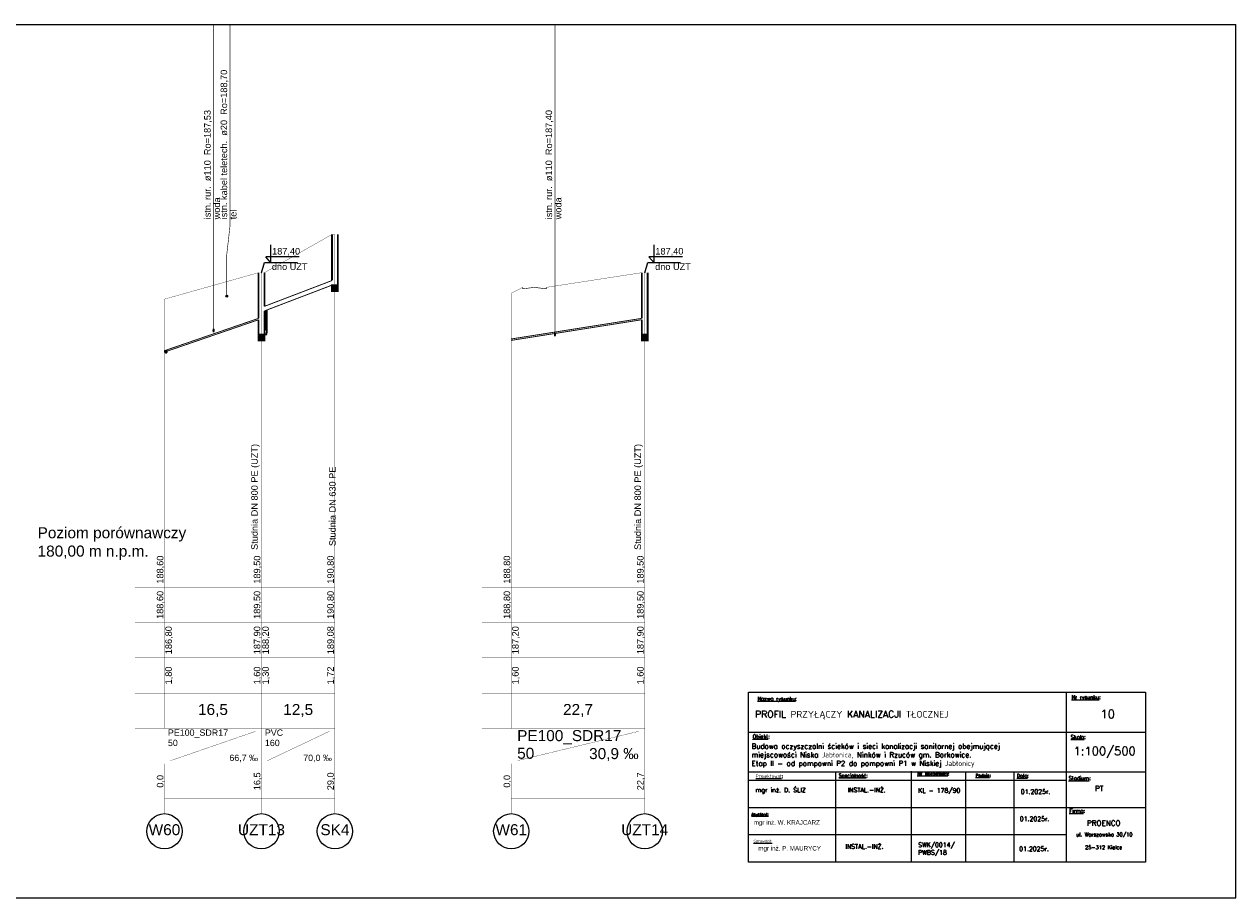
# Model space of a CAD drawing. Header units: inches. Extents: x -156 to 1086, y -12 to 33.
# Tile 24 of 30: x 636 to 677, y -12 to 18. Entities that reach past the tile are written whole.
import ezdxf
from ezdxf.lldxf.tags import DXFTag

# ---------------------------------------------------------------- set-up
doc = ezdxf.new("R2010")
doc.units = ezdxf.units.IN
doc.header["$MEASUREMENT"] = 0
doc.set_wipeout_variables(frame=1)
doc.linetypes.add('GDE', pattern=[0])
doc.layers.add('EDZPD_L_0', color=3, linetype='GDE', lineweight=18)
doc.layers.add('TABELKI', color=7, linetype='Continuous', lineweight=25)
for name, color, linetype, true_color in [('IS_Kolizje', 7, 'SOLID', 0x000000), ('IS_Kolizje_-_opisy', 7, 'SOLID', 0x000000), ('IS_Sieci_na_profilu', 7, 'SOLID', 0x000000), ('IS_Tabelka_profilu', 7, 'SOLID', 0x000000), ('IS_Tabelka_profilu_-_opisy', 7, 'SOLID', 0x000000), ('IS_Teren_proj', 7, 'SOLID', 0x000000)]:
    doc.layers.add(name, color=color, linetype=linetype, true_color=true_color)
tags = doc.linetypes.add('DOT', pattern=[5, 0, -5]).pattern_tags.tags
tags[6:7] = [DXFTag(74, 4), DXFTag(75, 0), DXFTag(340, '0'), DXFTag(46, 0.0), DXFTag(50, 0.0), DXFTag(44, 0.0), DXFTag(45, 0.0)]
tags[4:5] = [DXFTag(74, 4), DXFTag(75, 0), DXFTag(340, '0'), DXFTag(46, 0.0), DXFTag(50, 0.0), DXFTag(44, 0.0), DXFTag(45, 0.0)]
tags = doc.linetypes.add('SOLID', pattern=[10, 10, 0]).pattern_tags.tags
tags[6:7] = [DXFTag(74, 4), DXFTag(75, 0), DXFTag(340, '0'), DXFTag(46, 0.0), DXFTag(50, 0.0), DXFTag(44, 0.0), DXFTag(45, 0.0)]
tags[4:5] = [DXFTag(74, 4), DXFTag(75, 0), DXFTag(340, '0'), DXFTag(46, 0.0), DXFTag(50, 0.0), DXFTag(44, 0.0), DXFTag(45, 0.0)]
pattern_1 = [(37.5, (0, 0), (-0.00062993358, 0.0192682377), [0, -0.0152, 0, -0.017, 0, -0.01625]), (7.5, (0, 0), (0.0176977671, 0.0282214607), [0, -0.0082, 0, -0.0137, 0, -0.00525]), (-32.5, (-0.0123, 0), (0.0311414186, 5.659054e-05), [0, -0.005, 0, -0.018, 0, -0.0235]), (-42.5, (-0.0123, 0), (0.030061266, 0.0087767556), [0, -0.0025, 0, -0.0118, 0, -0.0135])]

msp = doc.modelspace()

# ---------------------------------------------------------------- hatches: boundary and pattern name
at = {"layer": 'IS_Kolizje', "ltscale": 0.01}
h = msp.add_hatch(color=256, dxfattribs=at)
edge = h.paths.add_edge_path()
edge.add_ellipse((642.493, 8.7), major_axis=(0.03, 0), ratio=1, start_angle=0, end_angle=360)
h = msp.add_hatch(color=256, dxfattribs=at)
edge = h.paths.add_edge_path()
edge.add_ellipse((642.046, 7.535), major_axis=(0, 0.055), ratio=0.2, start_angle=0, end_angle=360)
h = msp.add_hatch(color=256, dxfattribs=at)
edge = h.paths.add_edge_path()
edge.add_ellipse((653.661, 7.4), major_axis=(0, 0.055), ratio=0.2, start_angle=0, end_angle=360)
at = {"layer": 'IS_Sieci_na_profilu', "ltscale": 0.01}
h = msp.add_hatch(dxfattribs=at)
h.set_pattern_fill('AR-SAND', color=256, scale=0.01, style=0)
h.set_pattern_definition(pattern_1)
h.paths.add_polyline_path([(669.282, 15.143), (669.382, 15.143), (669.482, 15.143), (669.382, 15.143)])
h = msp.add_hatch(dxfattribs=at)
h.set_pattern_fill('AR-SAND', color=256, scale=0.01, style=0)
h.set_pattern_definition(pattern_1)
h.paths.add_polyline_path([(666.882, 13.5), (666.982, 13.5), (667.082, 13.5), (666.982, 13.5)])
h = msp.add_hatch(dxfattribs=at)
h.set_pattern_fill('AR-SAND', color=256, scale=0.01, style=0)
h.set_pattern_definition(pattern_1)
h.paths.add_polyline_path([(647.02, 11.2), (647.12, 11.2), (647.22, 11.2), (647.12, 11.2)])
h = msp.add_hatch(dxfattribs=at)
h.set_pattern_fill('AR-SAND', color=256, scale=0.01, style=0)
h.set_pattern_definition(pattern_1)
h.paths.add_polyline_path([(637.34, 9.7), (637.44, 9.7), (637.54, 9.7), (637.44, 9.7)])
for points in [[(646.074, 9.078), (646.174, 9.078), (646.274, 9.078), (646.274, 8.878), (646.174, 8.878), (646.074, 8.878)], [(643.574, 7.4), (643.674, 7.4), (643.774, 7.4), (643.774, 7.2), (643.674, 7.2), (643.574, 7.2)], [(656.614, 7.4), (656.714, 7.4), (656.814, 7.4), (656.814, 7.2), (656.714, 7.2), (656.614, 7.2)]]:
    msp.add_hatch(color=256, dxfattribs=at).paths.add_polyline_path(points)

# ---------------------------------------------------------------- linework, layer by layer
for p, q in [((441.618, 17.94), (676.823, 17.94)), ((441.618, -11.76), (676.823, -11.76))]:
    msp.add_line(p, q)
for points in [[(676.823, -11.76), (676.823, 17.94)], [(643.996, 9.835), (643.996, 10.452)], [(657.036, 9.835), (657.036, 10.452)], [(644.959, 10.039), (643.818, 10.039)], [(643.996, 9.835), (643.818, 10.039)], [(657.999, 10.039), (656.858, 10.039)], [(657.036, 9.835), (656.858, 10.039)], [(643.674, 9.5), (643.777, 9.844), (644.895, 9.844)], [(656.714, 9.5), (656.817, 9.844), (657.935, 9.844)]]:
    msp.add_lwpolyline(points)
at = {"layer": 'EDZPD_L_0', "linetype": 'GDE'}
msp.add_line((668.656, -7.017), (668.609, -6.956), dxfattribs=at)
at = {"layer": 'IS_Kolizje', "lineweight": 20, "ltscale": 0.01}
for centre, major_axis, ratio in [((642.493, 8.7), (0.03, 0), 1), ((642.046, 7.535), (0, 0.055), 0.2), ((653.661, 7.4), (0, 0.055), 0.2)]:
    msp.add_ellipse(centre, major_axis=major_axis, ratio=ratio, dxfattribs=at)
at = {"layer": 'IS_Kolizje_-_opisy', "ltscale": 0.01, "const_width": 0.02}
for points in [[(642.046, 17.94), (642.046, 7.59)], [(642.606, 17.94), (642.606, 11.111), (642.493, 10.111), (642.493, 8.73)], [(653.661, 17.94), (653.661, 7.455)]]:
    msp.add_lwpolyline(points, dxfattribs=at)
at = {"layer": 'IS_Sieci_na_profilu', "ltscale": 0.01}
for points, const_width in [([(646.074, 9.234), (646.074, 10.8)], 0.06), ([(646.274, 9.078), (646.274, 10.8)], 0.06), ([(643.574, 7.947), (643.574, 9.5)], 0.06), ([(643.774, 8.352), (643.774, 9.5)], 0.06), ([(656.614, 7.947), (656.614, 9.5)], 0.06), ([(656.814, 7.4), (656.814, 9.5)], 0.06), ([(643.774, 8.354), (646.074, 9.232)], 0.03), ([(643.774, 8.198), (646.074, 9.076)], 0.03), ([(646.074, 9.078), (646.174, 9.078), (646.174, 9.078), (646.274, 9.078), (646.274, 9.078), (646.174, 9.078), (646.174, 9.078), (646.074, 9.078)], 0.06), ([(646.074, 9.078), (646.174, 9.078), (646.174, 9.078), (646.274, 9.078), (646.274, 8.878), (646.174, 8.878), (646.174, 8.878), (646.074, 8.878), (646.074, 9.078)], 0.06), ([(652.562, 9), (652.562, 8.95)], 0.02), ([(652.562, 8.95), (652.962, 9)], 0.02), ([(652.962, 9), (653.362, 8.95)], 0.02), ([(653.362, 8.95), (653.362, 9)], 0.02), ([(643.856, 8.231), (643.856, 7.48), (643.84, 7.4), (643.774, 7.4)], 0.06), ([(643.824, 8.219), (643.824, 7.64), (643.808, 7.56), (643.774, 7.56)], 0.06), ([(640.374, 6.846), (643.574, 7.946)], 0.03), ([(640.374, 6.799), (643.574, 7.899)], 0.03), ([(643.574, 7.4), (643.574, 7.897)], 0.06), ([(643.774, 7.4), (643.774, 8.2)], 0.06), ([(652.174, 7.245), (656.614, 7.946)], 0.03), ([(652.174, 7.198), (656.614, 7.899)], 0.03), ([(656.614, 7.4), (656.614, 7.897)], 0.06), ([(643.574, 7.4), (643.674, 7.4), (643.674, 7.4), (643.774, 7.4), (643.774, 7.4), (643.674, 7.4), (643.674, 7.4), (643.574, 7.4)], 0.06), ([(643.574, 7.4), (643.674, 7.4), (643.674, 7.4), (643.774, 7.4), (643.774, 7.2), (643.674, 7.2), (643.674, 7.2), (643.574, 7.2), (643.574, 7.4)], 0.06), ([(656.614, 7.4), (656.714, 7.4), (656.714, 7.4), (656.814, 7.4), (656.814, 7.4), (656.714, 7.4), (656.714, 7.4), (656.614, 7.4)], 0.06), ([(656.614, 7.4), (656.714, 7.4), (656.714, 7.4), (656.814, 7.4), (656.814, 7.2), (656.714, 7.2), (656.714, 7.2), (656.614, 7.2), (656.614, 7.4)], 0.06)]:
    msp.add_lwpolyline(points, dxfattribs=dict(at, const_width=const_width))
at = {"layer": 'IS_Sieci_na_profilu', "linetype": 'DOT', "lineweight": 60, "ltscale": 0.01}
msp.add_ellipse((640.424, 6.825), major_axis=(0, 0.025), ratio=0.0004, dxfattribs=at)
at = {"layer": 'IS_Tabelka_profilu', "ltscale": 0.01, "const_width": 0.01}
for points in [[(646.174, 10.8), (646.174, 0)], [(643.674, 9.5), (643.674, 0)], [(643.674, 0), (643.674, 9.5)], [(656.714, 9.5), (656.714, 0)], [(652.174, 8.8), (652.174, 0)], [(652.174, 0), (652.174, 8.8)], [(640.374, 8.6), (640.374, 0)], [(640.374, 0), (640.374, 8.6)], [(640.374, 0), (640.374, 1.2)], [(643.674, 0), (643.674, 1.2)], [(646.174, 0), (646.174, 1.2)], [(652.174, 0), (652.174, 1.2)], [(656.714, 0), (656.714, 1.2)], [(643.674, -6), (640.374, -6), (640.374, 0), (643.674, 0), (643.674, -6)], [(646.174, -6), (643.674, -6), (643.674, 0), (646.174, 0), (646.174, -6)], [(656.714, -6), (652.174, -6), (652.174, 0), (656.714, 0), (656.714, -6)], [(639.374, -1.2), (640.374, -1.2)], [(640.374, -1.2), (643.674, -1.2)], [(643.674, -1.2), (646.174, -1.2)], [(651.174, -1.2), (652.174, -1.2)], [(652.174, -1.2), (656.714, -1.2)], [(639.374, -2.4), (640.374, -2.4)], [(640.374, -2.4), (643.674, -2.4)], [(643.674, -2.4), (646.174, -2.4)], [(651.174, -2.4), (652.174, -2.4)], [(652.174, -2.4), (656.714, -2.4)], [(639.374, -3.6), (640.374, -3.6)], [(640.374, -3.6), (643.674, -3.6)], [(643.674, -3.6), (646.174, -3.6)], [(651.174, -3.6), (652.174, -3.6)], [(652.174, -3.6), (656.714, -3.6)], [(639.374, -4.8), (640.374, -4.8)], [(640.374, -4.8), (643.674, -4.8)], [(643.674, -4.8), (646.174, -4.8)], [(651.174, -4.8), (652.174, -4.8)], [(652.174, -4.8), (656.714, -4.8)], [(639.374, -6), (640.374, -6)], [(640.374, -6), (643.674, -6)], [(643.674, -7.2), (643.674, -6)], [(643.674, -6), (646.174, -6)], [(646.174, -7.2), (646.174, -6)], [(651.174, -6), (652.174, -6)], [(652.174, -6), (656.714, -6)], [(656.714, -7.2), (656.714, -6)], [(639.374, -7.2), (640.374, -7.2)], [(643.674, -8.4), (640.374, -8.4), (640.374, -7.2), (643.674, -7.2), (643.674, -8.4)], [(640.374, -7.2), (643.674, -7.2)], [(646.174, -8.4), (643.674, -8.4), (643.674, -7.2), (646.174, -7.2), (646.174, -8.4)], [(643.674, -7.2), (646.174, -7.2)], [(651.174, -7.2), (652.174, -7.2)], [(656.714, -8.4), (652.174, -8.4), (652.174, -7.2), (656.714, -7.2), (656.714, -8.4)], [(652.174, -7.2), (656.714, -7.2)], [(640.374, -8.4), (643.674, -8.4)], [(643.674, -8.4), (646.174, -8.4)], [(652.174, -8.4), (656.714, -8.4)]]:
    msp.add_lwpolyline(points, dxfattribs=at)
at = {"layer": 'IS_Tabelka_profilu_-_opisy', "ltscale": 0.01, "const_width": 0.01}
for points in [[(640.574, -7.1), (643.472, -6.1)], [(643.874, -7.1), (645.983, -6.1)], [(652.374, -7.1), (656.507, -6.1)], [(640.374, -8.9), (640.374, -8.4)], [(643.674, -8.9), (643.674, -8.4)], [(646.174, -8.9), (646.174, -8.4)], [(652.174, -8.9), (652.174, -8.4)], [(656.714, -8.9), (656.714, -8.4)]]:
    msp.add_lwpolyline(points, dxfattribs=at)
at = {"layer": 'IS_Tabelka_profilu_-_opisy', "lineweight": 9, "ltscale": 0.01}
for centre in [(640.374, -9.5), (643.674, -9.5), (646.174, -9.5), (652.174, -9.5), (656.714, -9.5)]:
    msp.add_ellipse(centre, major_axis=(0.6, 0), ratio=1, dxfattribs=at)
at = {"layer": 'IS_Teren_proj', "ltscale": 0.01, "const_width": 0.01}
for points in [[(643.774, 9.5), (646.074, 10.8)], [(646.074, 10.8), (646.174, 10.8)], [(640.374, 8.6), (643.574, 9.5)], [(643.574, 9.5), (643.674, 9.5)], [(643.674, 9.5), (643.774, 9.5)], [(653.362, 9), (656.614, 9.5)], [(656.614, 9.5), (656.714, 9.5)], [(652.174, 8.8), (652.562, 9)]]:
    msp.add_lwpolyline(points, dxfattribs=at)
at = {"layer": 'TABELKI'}
msp.add_line((667, -7.662), (673.751, -7.662), dxfattribs=at)

# ---------------------------------------------------------------- texts
at = {"layer": 'IS_Kolizje_-_opisy', "ltscale": 0.01, "char_height": 0.2232, "attachment_point": 7, "rotation": 90}
for s, insert in [('\\fArial|b0|i0;istn. kabel teletech.  ø20  Ro=188,70', (642.548, 11.315)), ('\\fArial|b0|i0;istn. rur.  ø110  Ro=187,53', (641.988, 11.315)), ('\\fArial|b0|i0;istn. rur.  ø110  Ro=187,40', (653.604, 11.315)), ('\\fArial|b0|i0;woda', (642.268, 11.315)), ('\\fArial|b0|i0;woda', (653.884, 11.315)), ('\\fArial|b0|i0;tel', (642.828, 11.315))]:
    msp.add_mtext(s, dxfattribs=dict(at, insert=insert))
at = {"layer": 'IS_Tabelka_profilu_-_opisy', "ltscale": 0.01}
for s, insert, char_height, attachment_point in [('{\\fArial|b0|i0|c238|p34;187,40}', (644.513, 10.075), 0.2232, 8), ('{\\fArial|b0|i0|c238|p34;187,40}', (657.553, 10.075), 0.2232, 8), ('{\\fArial|b0|i0|c238|p34;dno UZT}', (644.635, 9.588), 0.2232, 8), ('{\\fArial|b0|i0|c238|p34;dno UZT}', (657.675, 9.588), 0.2232, 8), ('{\\fArial|b0|i0|c238|p34;Poziom porównawczy \\P180,00 m n.p.m.}', (636.057, 0.842), 0.3744, 1), ('\\fArial|b0|i0;16,5', (642.024, -5.614), 0.3744, 8), ('\\fArial|b0|i0;12,5', (644.924, -5.614), 0.3744, 8), ('\\fArial|b0|i0;22,7', (654.444, -5.614), 0.3744, 8), ('\\fArial|b0|i0;PE100_SDR17', (640.491, -6.036), 0.216, 1), ('{\\fArial|b0|i0|c238|p34;PVC}', (643.791, -6.036), 0.216, 1), ('\\fArial|b0|i0;PE100_SDR17', (652.374, -6.058), 0.3744, 1), ('{\\fArial|b0|i0|c238|p34;50}', (640.491, -6.386), 0.216, 1), ('{\\fArial|b0|i0|c238|p34;160}', (643.791, -6.386), 0.216, 1), ('\\fArial|b0|i0;66,7 ‰', (643.555, -7.15), 0.216, 9), ('\\fArial|b0|i0;70,0 ‰', (646.067, -7.15), 0.216, 9), ('{\\fArial|b0|i0|c238|p34;50}', (652.374, -6.658), 0.3744, 1), ('\\fArial|b0|i0;30,9 ‰', (656.507, -7.114), 0.3744, 9), ('\\fArial|b0|i0;W60', (640.374, -9.258), 0.3744, 2), ('\\fArial|b0|i0;UZT13', (643.674, -9.258), 0.3744, 2), ('\\fArial|b0|i0;SK4', (646.174, -9.258), 0.3744, 2), ('\\fArial|b0|i0;W61', (652.174, -9.258), 0.3744, 2), ('\\fArial|b0|i0;UZT14', (656.714, -9.258), 0.3744, 2)]:
    msp.add_mtext(s, dxfattribs=dict(at, insert=insert, char_height=char_height, attachment_point=attachment_point))
at = {"layer": 'IS_Tabelka_profilu_-_opisy', "ltscale": 0.01, "char_height": 0.2232, "rotation": 90}
for s, insert, attachment_point in [('{\\fArial|b0|i0|c238|p34;Studnia DN 800 PE (UZT)}', (643.615, 0.071), 7), ('{\\fArial|b0|i0|c238|p34;Studnia DN 800 PE (UZT)}', (656.655, 0.071), 7), ('{\\fArial|b0|i0|c238|p34;Studnia DN 630 PE}', (646.204, 0.2), 7), ('\\fArial|b0|i0;188,60', (640.378, -0.6), 8), ('\\fArial|b0|i0;189,50', (643.678, -0.6), 8), ('\\fArial|b0|i0;190,80', (646.178, -0.6), 8), ('\\fArial|b0|i0;188,80', (652.178, -0.6), 8), ('\\fArial|b0|i0;189,50', (656.718, -0.6), 8), ('\\fArial|b0|i0;188,60', (640.378, -1.8), 8), ('\\fArial|b0|i0;189,50', (643.678, -1.8), 8), ('\\fArial|b0|i0;190,80', (646.178, -1.8), 8), ('\\fArial|b0|i0;188,80', (652.178, -1.8), 8), ('\\fArial|b0|i0;189,50', (656.718, -1.8), 8), ('\\fArial|b0|i0;186,80', (640.402, -3), 2), ('\\fArial|b0|i0;187,90', (643.678, -3), 8), ('\\fArial|b0|i0;188,20', (643.702, -3), 2), ('\\fArial|b0|i0;189,08', (646.178, -3), 8), ('\\fArial|b0|i0;187,20', (652.202, -3), 2), ('\\fArial|b0|i0;187,90', (656.718, -3), 8), ('\\fArial|b0|i0;1,80', (640.402, -4.2), 2), ('\\fArial|b0|i0;1,60', (643.678, -4.2), 8), ('\\fArial|b0|i0;1,30', (643.702, -4.2), 2), ('\\fArial|b0|i0;1,72', (646.178, -4.2), 8), ('\\fArial|b0|i0;1,60', (652.202, -4.2), 2), ('\\fArial|b0|i0;1,60', (656.718, -4.2), 8), ('\\fArial|b0|i0;0,0', (640.378, -7.8), 8), ('\\fArial|b0|i0;16,5', (643.678, -7.8), 8), ('\\fArial|b0|i0;29,0', (646.178, -7.8), 8), ('\\fArial|b0|i0;0,0', (652.178, -7.8), 8), ('\\fArial|b0|i0;22,7', (656.718, -7.8), 8)]:
    msp.add_mtext(s, dxfattribs=dict(at, insert=insert, attachment_point=attachment_point))

# ---------------------------------------------------------------- next in the draw order: wipeouts: each hides what was drawn before it
msp.add_wipeout([(660.248, -4.773), (673.751, -4.773), (673.751, -10.552), (660.248, -10.552)]).dxf.layer = 'TABELKI'

# ---------------------------------------------------------------- next in the draw order: linework, layer by layer
at = {"layer": 'TABELKI'}
msp.add_line((667, -7.662), (673.751, -7.662), dxfattribs=at)

# ---------------------------------------------------------------- next in the draw order: wipeouts: each hides what was drawn before it
msp.add_wipeout([(660.248, -4.773), (673.751, -4.773), (673.751, -10.552), (660.248, -10.552)]).dxf.layer = 'TABELKI'

# ---------------------------------------------------------------- next in the draw order: linework, layer by layer
for p, q in [((660.248, -4.773), (673.751, -4.773)), ((660.248, -10.552), (660.248, -4.773)), ((671.05, -4.773), (671.05, -10.552)), ((673.751, -4.773), (673.751, -10.552)), ((660.248, -6.124), (673.751, -6.124)), ((660.248, -7.476), (673.751, -7.476)), ((660.248, -7.759), (671.05, -7.759)), ((663.205, -7.476), (663.206, -10.552)), ((665.777, -7.46), (665.777, -10.552)), ((667.623, -7.476), (667.623, -10.552)), ((669.274, -7.491), (669.274, -10.552)), ((660.248, -8.686), (673.751, -8.686)), ((660.249, -9.612), (671.051, -9.612)), ((673.751, -10.552), (660.248, -10.552))]:
    msp.add_line(p, q, dxfattribs=at)

# ---------------------------------------------------------------- next in the draw order: texts
at = {"layer": 'TABELKI', "attachment_point": 1}
for s, insert, char_height, width in [('{\\Fsimplex.shx|c238;\\LNazwa rysunku\\l:}', (660.552, -4.925), 0.12776, 5.12851), ('{\\Fsimplex.shx|c238;\\LNr rysunku\\l:}', (671.235, -4.874), 0.12776, 5.12851), ('{\\Fsimplex.shx|c238;\\LObiekt\\l:}', (660.385, -6.212), 0.12776, 5.12851), ('{\\Fsimplex.shx|c238;\\LSkala\\l:}', (671.209, -6.229), 0.12776, 5.12851), ('{\\Fsimplex.shx|c238;\\LProjektował\\l:}', (660.489, -7.565), 0.11794, 4.73401), ('{\\Fsimplex|c238;\\LSpecjalność\\l:}', (663.315, -7.541), 0.11794, 4.73401), ('{\\Fsimplex.shx|c238;\\LNr uprawnień\\l:}', (665.984, -7.476), 0.11794, 4.73401), ('{\\Fsimplex.shx|c238;\\LPodpis\\l:}', (667.968, -7.546), 0.10811, 4.73401), ('{\\Fsimplex.shx|c238;\\LData\\l:}', (669.373, -7.549), 0.11794, 4.73401), ('{\\Fsimplex.shx|c238;\\LStadium\\l:}', (671.136, -7.628), 0.12776, 5.12851), ('{\\fsimplex.shx|b0|i0|c238|p0;\\LAsystent:}', (660.342, -8.872), 0.09828, 3.94501), ('{\\Fsimplex.shx|c238;\\LFirma\\l:}', (671.157, -8.741), 0.12776, 5.12851), ('{\\fsimplex.shx|b0|i0|c238|p0;\\LSprawdził:}', (660.416, -9.78), 0.09828, 3.94501), ('{\\Fsimplex.shx|c238;ul. Warszawska 30/10}', (671.392, -9.546), 0.12613, 3.55051), ('{\\Fsimplex.shx|c238;25-312 Kielce}', (671.697, -9.982), 0.12613, 3.55051)]:
    msp.add_mtext(s, dxfattribs=dict(at, insert=insert, char_height=char_height, width=width))
at = {"layer": 'TABELKI', "lineweight": 25, "attachment_point": 1}
for s, insert, char_height, width in [('{\\fsimplex.shx|b0|i0|c238|p0;PROFIL PRZYŁĄCZY KANALIZACJI TŁOCZNEJ}', (660.469, -5.404), 0.22932, 11.79616), ('{\\fsimplex.shx|b0|i0|c238|p0;10}', (672.219, -5.37), 0.28665, 7.10102), ('\\pt11.674;{\\Fsimplex|c238;Budowa oczyszczalni ścieków i sieci kanalizacji sanitarnej obejmującej \\Pmiejscowości Niska Jabłonica, Ninków i Rzuców gm. Borkowice. \\PEtap II - od pompowni P2 do pompowni P1 w Niskiej Jabłonicy}', (660.349, -6.518), 0.17513, 11.61341), ('{\\fsimplex.shx|b0|i0|c238|p0;1:100/500}', (671.307, -6.626), 0.28665, 7.10102), ('{\\Fsimplex.shx|c238;\\H0.6622x;mgr inż. D. ŚLIZ}', (660.484, -8.02), 0.23189, 8.25731), ('{\\Fsimplex.shx|c238;INSTAL.-INŻ.}', (663.617, -8.018), 0.15356, 10.73451), ('{\\Fsimplex.shx|c238;KL - 178/90}', (666.018, -8.033), 0.15356, 10.73451), ('{\\fsimplex.shx|b0|i0|c238|p0;01.2025r.}', (669.508, -8.076), 0.15356, 10.73451), ('{\\Fsimplex|c238;PT}', (672.036, -7.954), 0.18018, 7.10102), ('{\\fsimplex.shx|b0|i0|c238|p0;01.2025r.}', (669.475, -8.999), 0.15356, 10.73451), ('{\\H0.6622x;mgr inż. W. KRAJCARZ}', (660.423, -9.121), 0.23189, 8.25731), ('{\\Fsimplex|c238;SWK/0014/\\PPWBS/18}', (666.018, -9.886), 0.15356, 10.73451), ('{\\H0.6622x;mgr inż. P. MAURYCY}', (660.577, -10.002), 0.23189, 8.25731), ('{\\Fsimplex.shx|c238;INSTAL.-INŻ.}', (663.541, -9.94), 0.15356, 10.73451), ('{\\fsimplex.shx|b0|i0|c238|p0;01.2025r.}', (669.455, -10.017), 0.15356, 10.73451)]:
    msp.add_mtext(s, dxfattribs=dict(at, insert=insert, char_height=char_height, width=width))
at = {"layer": 'TABELKI', "lineweight": 30, "insert": (671.761, -9.131), "char_height": 0.18018, "width": 7.10102, "attachment_point": 1}
msp.add_mtext('{\\Fsimplex.shx|c238;PROENCO}', dxfattribs=at)

doc.saveas('drawing.dxf')
